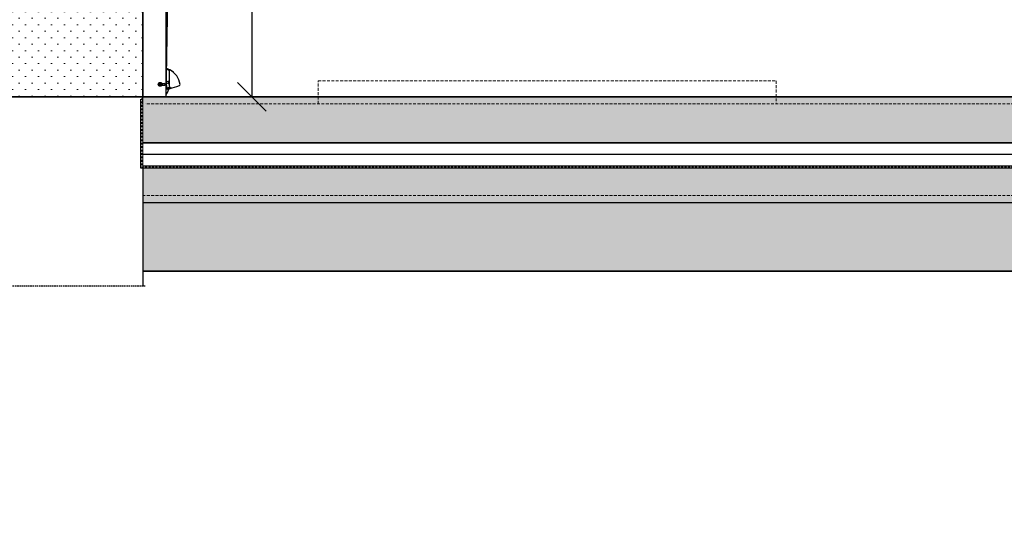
# Model space of a CAD drawing. Header units: centimetres. Extents: x 27698 to 42070, y 833 to 13367.
# Tile 3 of 59: x 29549 to 29979, y 2356 to 2575. Entities that reach past the tile are written whole.
import ezdxf

# ---------------------------------------------------------------- set-up
doc = ezdxf.new("R2010")
doc.units = ezdxf.units.CM
doc.header["$LTSCALE"] = 0.1
doc.linetypes.add('DASHED2', pattern=[9.525, 6.35, -3.175])
doc.linetypes.add('IZOLACJA_WODOODPORNA_0.25', pattern=[15, 7.5, -7.5])
for name, color, linetype in [('A-ELEWACJE', 3, 'Continuous'), ('A_Ściany istniejące', 9, 'Continuous'), ('CKDRZWI_', 7, 'Continuous'), ('CKIZOLACJE', 2, 'Continuous'), ('CKPODLOGA_STR', 7, 'Continuous'), ('CKSCIANY_KRESK', 254, 'Continuous')]:
    doc.layers.add(name, color=color, linetype=linetype)
doc.layers.add('A-Wyburzenia', color=35, linetype='DASHED2', lineweight=0)
doc.styles.get("Standard").update_dxf_attribs({"font": 'ic-simplex.shx', "width": 0.8})
doc.linetypes.add('IZOLACJA_CIEPLNA_OS', pattern='A,0.001,[220,CADKON.SHX,S=0.05,R=0,X=0,Y=0],-1,[220,CADKON.SHX,S=0.05,R=180,X=1,Y=0],-1', length=2.001)
doc.dimstyles.new('Kopia2 CADKON cm', dxfattribs={"dimscale": 5, "dimtxt": 3, "dimasz": 2.5, "dimexe": 1.8, "dimexo": 5, "dimgap": 0.6, "dimtad": 1, "dimrnd": 0.5, "dimtxsty": 'Standard', "dimblk1": 'OBLIQUE', "dimblk2": 'OBLIQUE', "dimsah": 1, "dimcen": 2.5, "dimadec": 1, "dimazin": 2, "dimtfac": 1, "dimtix": 1, "dimtmove": 2, "dimatfit": 3, "dimldrblk": 'OPEN30', "dimfxl": 2, "dimfxlon": 1, "dimtfill": 1, "dimtolj": 1, "dimarcsym": 0})

# ---------------------------------------------------------------- blocks, each defined once
blk = doc.blocks.new('A$7E8719B1A182C3')
at = {"color": 7, "linetype": 'Continuous', "lineweight": -3}
for p, q in [((0, 3250), (0, 0)), ((0.3, 0), (0.3, 3250)), ((101.8, 4.2), (145.8, 2946.9)), ((101.3, 3), (101.3, 1738.6)), ((114.4, 115), (114.4, 117.2)), ((114.4, 115), (114.4, 114)), ((114.4, 114), (114.4, 49.1)), ((69.7, 58.3), (67.8, 55)), ((67.8, 55), (69.7, 51.8)), ((71.5, 61.5), (69.7, 58.3)), ((69.7, 51.8), (71.5, 48.5)), ((75.3, 61.5), (71.5, 61.5)), ((71.5, 48.5), (75.3, 48.5)), ((79.1, 61.5), (75.3, 61.5)), ((75.3, 48.5), (79.1, 48.5)), ((80.9, 58.3), (79.1, 61.5)), ((79.1, 48.5), (80.9, 51.8)), ((82.8, 55), (80.9, 58.3)), ((80.9, 51.8), (82.8, 55)), ((82.7, 59.2), (92.9, 59.2)), ((82.7, 50.8), (92.9, 50.8)), ((96.4, 52.6), (96.4, 57.3)), ((103.3, 53.9), (102.6, 56.1)), ((104.3, 65.8), (102.7, 65.3)), ((109.4, 67.5), (104.3, 65.8)), ((105.5, 39.9), (116.2, 43.4)), ((108.7, 59.5), (111.7, 60.5)), ((111.9, 58.1), (112.1, 61.6)), ((114.4, 68), (112.7, 68)), ((114.4, 56.5), (113.3, 56.5)), ((113.6, 61.2), (113.4, 58.2)), ((114.4, 58.4), (113.6, 58)), ((113.6, 58), (114.4, 58)), ((113.6, 58), (114.4, 58)), ((113.8, 63), (114.4, 62.9)), ((114.4, 61.4), (113.9, 61.4)), ((127.5, 39.6), (147.4, 46.1)), ((147.4, 46.1), (159.2, 49.9)), ((159.2, 49.9), (159.5, 50)), ((0.3, 0), (0, 0)), ((3.3, 0), (0.3, 0)), ((98.3, 0), (3.3, 0)), ((101.8, 4.2), (101.3, 4.2)), ((101.9, 11), (107.4, 19.8)), ((102.2, 33.5), (119.4, 39.1)), ((102.3, 38.8), (105.5, 39.9)), ((102.3, 38.3), (103.4, 38.3)), ((104.4, 37.3), (104.4, 34.2)), ((105.3, 40.8), (105.3, 40.8)), ((112.2, 34.7), (119.4, 37)), ((119.4, 39.1), (121, 39.6)), ((119.4, 37), (127.5, 39.6))]:
    blk.add_line(p, q, dxfattribs=at)
for radius in [8.5, 7.9, 4.15, 4, 3]:
    blk.add_circle((75.3, 55), radius, dxfattribs=at)
for centre, radius, start, end in [((80.4, 44.3), 80.5, 65.0163, 73.2662), ((80.4, 44.3), 82.5, 63.5928, 73.5693), ((80.4, 44), 79.7, 64.7989, 72.9221), ((116.2, 116.4), 2, 63.5928, 154.3045), ((80.4, 44.3), 82.5, 50.5218, 64.4758), ((80.4, 44.3), 82.5, 7.0198, 63.5928), ((75.3, 55), 6.5, 150, 210), ((75.3, 55), 6.5, 90, 150), ((75.3, 55), 6.5, 210, 270), ((75.3, 55), 3.24, 255, 195), ((75.3, 55), 6.5, 30, 90), ((75.3, 55), 6.5, 270, 330), ((75.3, 55), 6.5, 330, 30), ((92.9, 55), 4.2, 270, 90), ((65.5, 41.4), 39.8, 359.1696, 18.2542), ((112.5, 58), 10, 89.3681, 108.2542), ((114.1, 50.7), 11, 100.4039, 108.2542), ((113.4, 58), 1.5, 175.3681, 269.3681), ((113.6, 61.5), 1.5, 85.3681, 175.3681), ((113.6, 58.2), 0.25, 175.3681, 269.3681), ((113.9, 61.2), 0.25, 85.3681, 175.3681), ((114.9, 51), 10, 89.3681, 97.3193), ((124.4, 49.1), 10, 180, 288), ((158.3, 53.9), 4, 288, 7.0198), ((98.3, 3), 3, 270, 0), ((101.9, 41.7), 2.91, 277.889, 336.9537), ((103.4, 37.3), 1, 0, 90), ((101.9, 41.7), 5.11, 299.5301, 344.0535), ((104.2, 40.5), 1, 288.2542, 6.2542), ((77.8, 38.4), 35, 327.7244, 351.9874), ((114.4, 33.3), 2, 108, 171.9874)]:
    blk.add_arc(centre, radius, start, end, dxfattribs=at)
for centre, major_axis, ratio, start_param, end_param in [((109.2, 55.4), (-1.57, 4.75), 0.806452, 0, 0.586324), ((110, 55.7), (-3.83, -1.26), 0.992, 4.712389, 5.298713), ((120.4, 41.5), (0.62, -1.9), 0.859791, 0, 0.076123)]:
    blk.add_ellipse(centre, major_axis=major_axis, ratio=ratio, start_param=start_param, end_param=end_param, dxfattribs=at)
blk.add_open_spline([(105.3, 40.8), (104.3, 40.4), (103.3, 40.1), (102.3, 39.8)], degree=3, dxfattribs=at)
for points, knots in [([(105.5, 39.9), (105.5, 39.9), (105.5, 39.9), (105.5, 40), (105.5, 40.1), (105.5, 40.2), (105.4, 40.3), (105.4, 40.5), (105.3, 40.7), (105.3, 40.8)], [0, 0, 0, 0, 0.25, 0.25, 0.5, 0.5, 0.75, 0.75, 1, 1, 1, 1]), ([(112.2, 34.7), (111.8, 34.5), (111.3, 34.3), (110.8, 33.9), (110.6, 33.8), (110.2, 33.5), (110, 33.3), (109.5, 32.9), (109.2, 32.5), (108.6, 31.9), (108.3, 31.5), (107.9, 31.2)], [0, 0, 0, 0, 0.25, 0.25, 0.375, 0.375, 0.5, 0.5, 0.75, 0.75, 1, 1, 1, 1])]:
    blk.add_open_spline(points, degree=3, knots=knots, dxfattribs=at)
blk = doc.blocks.new('A$7E88ED2232A4')
at = {"layer": 'A-Wyburzenia', "ltscale": 2}
blk.add_line((2151, -425.1), (25, -425.1), dxfattribs=at)
for points in [[(100.5, -425.1), (100.5, -415.1), (300.33, -415.1), (300.33, -425.1)], [(2151, -504.67), (2151, -465.1), (24, -465.1)]]:
    blk.add_lwpolyline(points, dxfattribs=at)
at = {"layer": 'A_Ściany istniejące'}
blk.add_line((24, -425.1), (24, -35.1), dxfattribs=at)
at = {"layer": 'A_Ściany istniejące', "linetype": 'DASHED2'}
blk.add_line((25, -504.67), (-40, -504.67), dxfattribs=at)
at = {"layer": 'A_Ściany istniejące'}
blk.add_lwpolyline([(24, -453.12), (24, -504.67)], dxfattribs=at)
blk = doc.blocks.new('_OBLIQUE')
at = {"color": 0, "linetype": 'ByBlock'}
blk.add_line((-0.5, -0.5), (0.5, 0.5), dxfattribs=at)
blk = doc.blocks.new('*D2901')
at = {"layer": 'A-ELEWACJE', "color": 0, "lineweight": -2}
for p, q in [((29640.71, 2861.71), (29659.71, 2861.71)), ((29650.71, 2861.71), (29650.71, 2541.71)), ((29640.71, 2541.71), (29659.71, 2541.71))]:
    blk.add_line(p, q, dxfattribs=at)
at = {"layer": 'A-ELEWACJE', "color": 0, "lineweight": -2, "xscale": 12.5, "yscale": 12.5, "zscale": 12.5}
for p, rotation in [((29650.71, 2861.71), 90), ((29650.71, 2541.71), 270)]:
    blk.add_blockref('_OBLIQUE', p, dxfattribs=dict(at, rotation=rotation))
at = {"layer": 'A-ELEWACJE', "color": 0, "insert": (29640.21, 2701.71), "char_height": 15, "attachment_point": 5, "rotation": 90, "bg_fill": 3, "box_fill_scale": 1.1, "bg_fill_color": 256, "bg_fill_true_color": 13158600, "bg_fill_transparency": 0}
blk.add_mtext('\\A1;320', dxfattribs=at)
blk = doc.blocks.new('_Open30')
at = {"color": 0, "linetype": 'ByBlock', "lineweight": -2}
for p, q in [((-1, 0.268), (0, 0)), ((0, 0), (-1, -0.268)), ((0, 0), (-1, 0))]:
    blk.add_line(p, q, dxfattribs=at)

msp = doc.modelspace()

# ---------------------------------------------------------------- hatches: boundary and pattern name
at = {"layer": 'A-Wyburzenia'}
h = msp.add_hatch(dxfattribs=at)
h.set_pattern_fill('PLASTER', color=256, scale=4, style=0)
h.set_pattern_definition([(45, (-6371636.7837, -5685150.499), (-2.8284271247, 2.8284271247), [0, -4])])
h.paths.add_polyline_path([(29603.236, 2541.706), (29603.236, 2861.706), (29534.236, 2861.706), (29534.236, 2569.706), (29539.236, 2569.706), (29539.236, 2541.706)])
at = {"layer": 'CKSCIANY_KRESK'}
h = msp.add_hatch(dxfattribs=at)
h.set_pattern_fill('STONE', color=256, scale=1.5, double=1)
h.set_pattern_definition([(45, (47718.7264, 724.4087), (-0.26516504, 3.97747564), [3, -2.25])])
h.paths.add_polyline_path([(30512.268, 2510.686), (29603.236, 2510.686), (29603.236, 2495.686), (30514.948, 2495.686), (30679.316, 2363.279), (30679.316, 2376.12)])
h = msp.add_hatch(dxfattribs=at)
h.set_pattern_fill('AR-SAND', color=256, scale=0.2, double=1)
h.set_pattern_definition([(37.5, (34753.053, 23145.6995), (-0.3200063, 9.7882647), [0, -7.7216, 0, -8.636, 0, -8.255]), (7.5, (34753.053, 23145.7), (8.990466, 14.336502), [0, -4.1656, 0, -6.9596, 0, -2.667]), (327.5, (34746.805, 23145.6995), (15.8198474, 0.0287437), [0, -2.54, 0, -9.144, 0, -11.938]), (317.5, (34746.805, 23145.7), (15.271129, 4.4585865), [0, -1.27, 0, -5.9944, 0, -6.858])])
h.paths.add_polyline_path([(30514.948, 2495.686), (30435.236, 2495.666), (29603.236, 2495.686), (29603.236, 2481.706), (29603.236, 2465.666), (30552.215, 2465.666)])

# ---------------------------------------------------------------- linework, layer by layer
at = {"layer": 'CKIZOLACJE', "linetype": 'IZOLACJA_WODOODPORNA_0.25'}
msp.add_lwpolyline([(29603.236, 2521.696, 0.02, 0.02, 0), (30500.195, 2521.696, 0, 0, 0)], format="xyseb", dxfattribs=at)
at = {"layer": 'CKIZOLACJE', "linetype": 'IZOLACJA_CIEPLNA_OS', "ltscale": 3}
msp.add_lwpolyline([(29603.236, 2516.686), (30506.414, 2516.686)], dxfattribs=at)
at = {"layer": 'CKPODLOGA_STR', "color": 7}
for p, q in [((30500.182, 2521.706), (29603.236, 2521.706)), ((29603.236, 2521.686), (30500.207, 2521.686)), ((29603.236, 2511.686), (30512.621, 2511.686)), ((29603.236, 2495.686), (30514.948, 2495.686))]:
    msp.add_line(p, q, dxfattribs=at)
at = {"layer": 'CKPODLOGA_STR', "color": 6, "lineweight": 35}
msp.add_line((29603.236, 2465.666), (30552.215, 2465.666), dxfattribs=at)
at = {"layer": 'CKPODLOGA_STR', "color": 7, "lineweight": 0, "ltscale": 10}
msp.add_lwpolyline([(29603.206, 2541.706), (29603.236, 2511.686)], dxfattribs=at)

# ---------------------------------------------------------------- block references
at = {"layer": 'CKDRZWI_', "xscale": 0.1, "yscale": 0.1, "zscale": 0.1, "rotation": 360}
msp.add_blockref('A$7E8719B1A182C3', (29603.206, 2541.706), dxfattribs=at)
at = {"layer": 'CKIZOLACJE'}
msp.add_blockref('A$7E88ED2232A4', (29579.236, 2963.804), dxfattribs=at)

# ---------------------------------------------------------------- next in the draw order: dimensions: what is measured, and where the dimension line sits
at = {"layer": 'A-ELEWACJE'}
dim = msp.add_linear_dim(base=(29650.708, 2541.706), p1=(29603.206, 2861.706), p2=(29603.536, 2541.706), angle=90, dimstyle='Kopia2 CADKON cm', dxfattribs=at)
dim.commit()
dim.dimension.update_dxf_attribs({"geometry": '*D2901', "text_midpoint": (29640.208, 2701.706)})

# ---------------------------------------------------------------- next in the draw order: hatches: boundary and pattern name
at = {"layer": 'CKSCIANY_KRESK'}
h = msp.add_hatch(dxfattribs=at)
h.set_pattern_fill('ANSI33', color=256, style=0)
h.set_pattern_definition([(45, (34548.053, 22452.8826), (-4.490128, 4.490128), []), (45, (34552.543, 22452.8826), (-4.490128, 4.490128), [3.175, -1.5875])])
h.paths.add_polyline_path([(30955.284, 2356.706), (30955.284, 2381.706), (30705.236, 2381.706), (30705.236, 2396.706), (30687.236, 2396.706), (30687.236, 2411.206), (30669.236, 2411.206), (30669.236, 2425.706), (30651.236, 2425.706), (30651.236, 2440.206), (30633.236, 2440.206), (30633.236, 2454.706), (30615.236, 2454.706), (30615.236, 2469.206), (30597.236, 2469.206), (30597.236, 2483.706), (30579.236, 2483.706), (30579.236, 2498.206), (30561.236, 2498.206), (30561.236, 2512.706), (30543.236, 2512.706), (30543.236, 2527.206), (30525.236, 2527.206), (30525.236, 2541.706), (29603.236, 2541.706), (29603.236, 2521.706), (30500.182, 2521.706), (30680.316, 2376.598), (30680.316, 2356.706)])
h.paths.add_polyline_path([(30955.284, 2356.706), (30955.284, 2381.706), (31345.236, 2381.706), (31345.236, 2356.706)])

# ---------------------------------------------------------------- next in the draw order: linework, layer by layer
at = {"layer": 'CKIZOLACJE', "linetype": 'IZOLACJA_WODOODPORNA_0.25'}
msp.add_lwpolyline([(29602.736, 2541.206), (29602.736, 2511.186), (30512.445, 2511.186), (30679.816, 2376.359), (30679.816, 2356.206), (30955.284, 2356.206)], dxfattribs=at)
at = {"layer": 'CKPODLOGA_STR', "color": 6, "lineweight": 35}
msp.add_line((29539.236, 2541.706), (30525.236, 2541.706), dxfattribs=at)
at = {"layer": 'CKPODLOGA_STR', "color": 7}
msp.add_lwpolyline([(30955.284, 2355.706), (30679.316, 2355.706), (30679.316, 2376.12), (30512.268, 2510.686), (29602.236, 2510.686), (29602.236, 2540.706)], dxfattribs=at)

doc.saveas('drawing.dxf')
